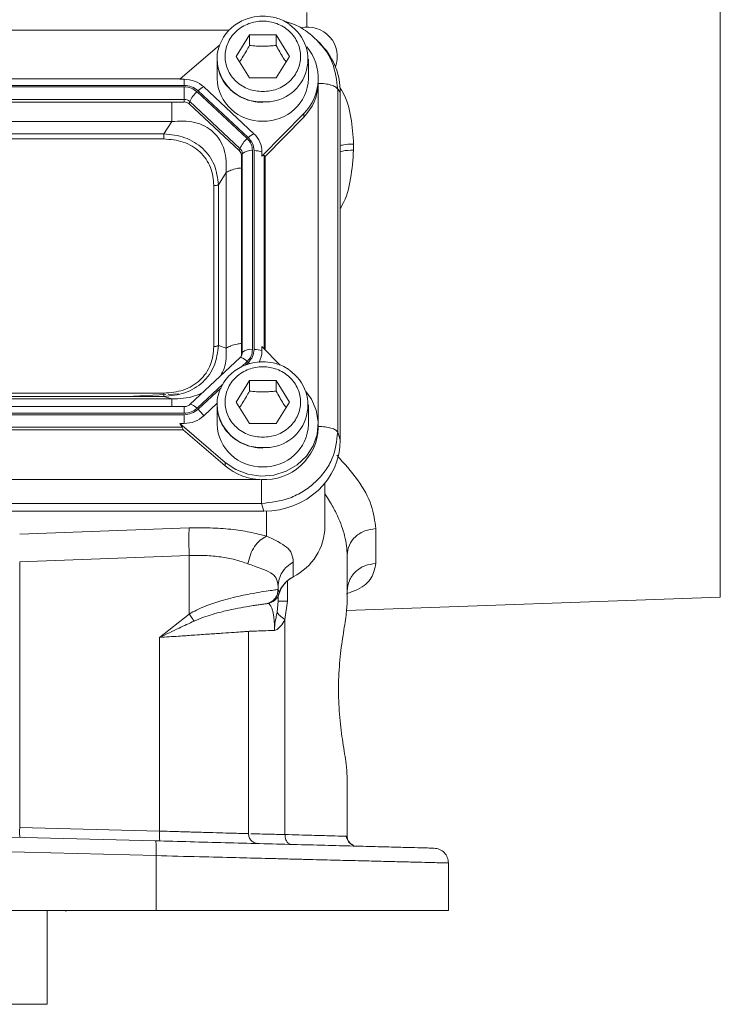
# Model space of a CAD drawing. Header units: inches. Extents: x 0.3 to 33.9, y 0.2 to 21.7.
# Tile 16 of 32: x 12.3 to 15.2, y 7.5 to 11.5. Entities that reach past the tile are written whole.
import ezdxf

# ---------------------------------------------------------------- set-up
doc = ezdxf.new("R2010")
doc.units = ezdxf.units.IN
doc.header["$MEASUREMENT"] = 0

msp = doc.modelspace()

# ---------------------------------------------------------------- linework, layer by layer
at = {"color": 8, "linetype": 'Continuous', "lineweight": 15}
for p, q in [((15.1633, 9.197), (15.1633, 12.1533)), ((13.4875, 11.5665), (13.4875, 11.5073)), ((13.1735, 11.4944), (10.0703, 11.4944)), ((13.5345, 9.9068), (13.5345, 11.2761)), ((13.3156, 10.2033), (13.3156, 10.9869)), ((13.2228, 10.1306), (13.2465, 10.1526)), ((13.2392, 10.1377), (13.2508, 10.1486)), ((13.0432, 9.9628), (13.1474, 10.0601)), ((13.0475, 9.9588), (13.1409, 10.046)), ((12.9909, 9.9426), (12.9909, 9.9696)), ((13.3248, 9.5463), (13.3248, 9.4448)), ((13.4103, 9.2638), (13.4103, 9.1808))]:
    msp.add_line(p, q, dxfattribs=at)
at = {"color": 7, "linetype": 'Continuous', "lineweight": 15}
for p, q in [((13.2017, 11.3884), (13.2557, 11.4757)), ((13.2557, 11.4757), (13.3637, 11.4757)), ((13.2557, 11.4757), (13.2557, 11.4327)), ((13.3637, 11.4757), (13.4177, 11.3884)), ((13.3637, 11.4757), (13.3637, 11.4327)), ((13.5379, 11.4434), (13.5329, 11.4491)), ((13.1362, 11.4354), (12.9731, 11.2958)), ((13.5504, 11.4318), (13.539, 11.4443)), ((13.1247, 11.3769), (13.1248, 11.3835)), ((13.1247, 11.3769), (13.1247, 11.2988)), ((13.2557, 11.3011), (13.2017, 11.3884)), ((13.4177, 11.3884), (13.3637, 11.3011)), ((13.4947, 11.2988), (13.4947, 11.3769)), ((12.9758, 11.2981), (10.2686, 11.2981)), ((12.9731, 11.2958), (12.9909, 11.2958)), ((12.9909, 11.2958), (12.9909, 11.2711)), ((13.3637, 11.3011), (13.2557, 11.3011)), ((13.5347, 11.2845), (13.5347, 11.2988)), ((12.9909, 11.2711), (10.2535, 11.2711)), ((12.9909, 11.2654), (10.2535, 11.2654)), ((12.9909, 11.2143), (12.9909, 11.2654)), ((13.2508, 11.0594), (13.0475, 11.2492)), ((13.2735, 11.0753), (13.0703, 11.2651)), ((13.5346, 11.2792), (13.5347, 11.2845)), ((13.6133, 9.8657), (13.6133, 11.2555)), ((13.6237, 11.2441), (13.6133, 11.2555)), ((12.9909, 11.2143), (10.2535, 11.2143)), ((12.9909, 11.2037), (12.9909, 11.2143)), ((13.2465, 11.0554), (13.0432, 11.2452)), ((13.6237, 9.8349), (13.6237, 11.2441)), ((12.9909, 11.2037), (10.2535, 11.2037)), ((13.0114, 11.1958), (13.0139, 11.2054)), ((13.2147, 11.006), (13.0114, 11.1958)), ((13.2172, 11.0157), (13.0139, 11.2054)), ((13.3064, 10.9846), (13.4756, 11.1569)), ((13.3192, 10.9832), (13.4756, 11.1426)), ((13.4756, 11.1569), (13.4756, 11.1426)), ((12.9408, 11.1247), (10.3036, 11.1247)), ((12.9087, 11.0749), (12.9408, 11.1247)), ((12.9087, 11.0749), (10.3356, 11.0749)), ((12.9087, 11.0542), (10.3356, 11.0542)), ((13.2147, 11.006), (13.2172, 11.0157)), ((13.6775, 11.0333), (13.6775, 11.0088)), ((13.2232, 10.9869), (13.2268, 10.9941)), ((13.2232, 10.1817), (13.2232, 10.9869)), ((13.2268, 10.189), (13.2268, 10.9941)), ((13.2681, 10.2014), (13.2681, 11.0066)), ((13.2742, 10.2014), (13.2742, 11.0066)), ((13.3064, 10.9846), (13.3064, 11.0012)), ((13.3192, 10.9832), (13.3156, 10.9869)), ((13.3192, 10.1997), (13.3192, 10.9832)), ((13.1296, 10.8688), (13.1616, 10.9186)), ((13.1616, 10.207), (13.1616, 10.9186)), ((13.1114, 10.2133), (13.1114, 10.865)), ((13.1296, 10.2171), (13.1296, 10.8688)), ((13.1296, 10.2171), (13.1616, 10.207)), ((13.3064, 10.2127), (13.3064, 10.1961)), ((13.3795, 10.1382), (13.3064, 10.2127)), ((13.2237, 10.1762), (13.2214, 10.1691)), ((13.2236, 10.176), (13.2231, 10.175)), ((13.2232, 10.1817), (13.2268, 10.189)), ((13.2178, 10.1683), (13.0145, 9.9785)), ((13.2017, 9.988), (13.2557, 10.0754)), ((13.2557, 10.0754), (13.3637, 10.0754)), ((13.2557, 10.0754), (13.2557, 10.0324)), ((13.3637, 10.0754), (13.4177, 9.988)), ((13.3637, 10.0754), (13.3637, 10.0324)), ((10.3356, 10.0241), (12.9087, 10.0241)), ((12.9173, 10.0186), (12.7593, 10.0109)), ((12.9696, 10.0212), (12.9267, 10.0191)), ((10.3036, 10.0009), (12.9408, 10.0009)), ((10.3356, 10.0109), (12.9087, 10.0109)), ((12.9087, 10.0109), (12.9408, 10.0009)), ((13.0703, 9.9322), (13.1251, 9.9834)), ((13.1247, 9.9766), (13.1248, 9.9831)), ((13.1247, 9.9766), (13.1247, 9.8985)), ((13.2557, 9.9007), (13.2017, 9.988)), ((13.4177, 9.988), (13.3637, 9.9007)), ((13.4947, 9.8985), (13.4947, 9.9766)), ((12.9909, 9.9696), (10.2535, 9.9696)), ((10.2535, 9.9426), (12.9909, 9.9426)), ((10.2535, 9.9369), (12.9909, 9.9369)), ((12.9909, 9.9369), (12.9909, 9.9015)), ((12.9731, 9.9015), (13.1577, 9.7436)), ((12.9731, 9.9015), (12.9909, 9.9015)), ((13.3637, 9.9007), (13.2557, 9.9007)), ((13.5347, 9.8841), (13.5347, 9.8985)), ((10.2574, 9.8752), (12.987, 9.8752)), ((10.2613, 9.8859), (12.9831, 9.8859)), ((12.987, 9.8752), (12.9831, 9.8859)), ((12.987, 9.8752), (13.1577, 9.7292)), ((13.6237, 9.8349), (13.6133, 9.8657)), ((13.1577, 9.7436), (13.1577, 9.7292)), ((9.9436, 9.6742), (13.3007, 9.6742)), ((13.5617, 9.6603), (13.5617, 9.4845)), ((9.9403, 9.577), (13.3041, 9.577)), ((13.3145, 9.5462), (13.3041, 9.577)), ((9.9299, 9.5462), (13.3145, 9.5462)), ((12.3248, 9.4532), (13.0116, 9.4779)), ((13.7675, 9.4752), (13.7675, 9.3342)), ((12.3248, 9.3413), (13.0116, 9.366)), ((12.3248, 9.3413), (12.3248, 8.2647)), ((13.0116, 9.366), (13.0116, 9.1294)), ((13.4333, 9.3393), (13.4333, 9.2806)), ((13.6517, 9.3683), (13.6517, 9.1764)), ((13.3717, 9.2288), (13.3716, 9.2288)), ((13.3717, 9.2415), (13.3717, 9.2288)), ((13.3717, 9.2288), (13.3768, 9.2151)), ((13.3388, 9.1745), (13.3417, 9.1756)), ((13.3398, 9.1758), (13.34, 9.1758)), ((13.3403, 9.1758), (13.3446, 9.1767)), ((13.364, 9.1992), (13.3632, 9.1992)), ((13.3675, 9.1373), (13.3717, 9.1808)), ((13.3717, 9.2016), (13.3717, 9.1808)), ((13.4103, 9.1808), (13.3996, 9.1067)), ((13.6486, 9.1441), (15.1633, 9.197)), ((13.6518, 9.2143), (13.6517, 9.2142)), ((12.8916, 9.0343), (13.0116, 9.1294)), ((13.3996, 9.1067), (13.3996, 8.2359)), ((13.2517, 8.2395), (13.2517, 9.0591)), ((12.8916, 8.2499), (12.8916, 9.0343)), ((13.6517, 8.229), (13.6517, 8.471)), ((13.6517, 8.4332), (13.6518, 8.433)), ((12.3248, 8.2647), (12.8916, 8.2499)), ((12.8755, 8.2103), (11.6217, 8.2432)), ((13.6517, 8.229), (13.6443, 8.2292)), ((12.8771, 8.1504), (11.6217, 8.1832)), ((12.8771, 8.1504), (12.8771, 7.9287)), ((14.0617, 7.9287), (14.0617, 8.1208)), ((12.8771, 7.9287), (11.6217, 7.9287)), ((12.4367, 7.9287), (12.4367, 7.5482)), ((12.5122, 7.9247), (12.5122, 7.9287)), ((11.3087, 7.5482), (12.4367, 7.5482))]:
    msp.add_line(p, q, dxfattribs=at)
at = {"color": 8, "linetype": 'Continuous', "lineweight": 15, "flags": 128}
for points in [[(13.2508, 10.1486), (13.254, 10.1455), (13.2558, 10.1437)], [(13.0145, 9.9785), (13.0153, 9.979), (13.0175, 9.9793), (13.0204, 9.9787), (13.0241, 9.9771), (13.0283, 9.9747), (13.033, 9.9714), (13.038, 9.9674), (13.0432, 9.9628)]]:
    msp.add_lwpolyline(points, dxfattribs=at)
at = {"color": 7, "linetype": 'Continuous', "lineweight": 15, "flags": 128}
for points in [[(13.1577, 9.7436), (13.2005, 9.7148), (13.2493, 9.6961), (13.3014, 9.6885), (13.354, 9.6925), (13.4041, 9.7078), (13.449, 9.7335), (13.4863, 9.7684), (13.5139, 9.8103), (13.5303, 9.8571), (13.5345, 9.9062), (13.5264, 9.9549), (13.5064, 10.0004), (13.486, 10.029)], [(13.4313, 9.2786), (13.4322, 9.2784), (13.433, 9.279), (13.4333, 9.2806)]]:
    msp.add_lwpolyline(points, dxfattribs=at)
at = {"color": 7, "linetype": 'Continuous', "lineweight": 15}
for centre, radius, start, end in [((13.3208, 11.3755), 0.1716, 266.288, 55.6059), ((13.4917, 11.3873), 0.12, 339.7535, 103.3427), ((13.3341, 11.2987), 0.2003, 314.9375, 40.0165), ((12.9915, 11.1794), 0.1163, 47.4101, 90.3067), ((13.3037, 11.3052), 0.1792, 182.035, 271.8998), ((13.3156, 11.3052), 0.1792, 268.1002, 357.965), ((13.1003, 11.1977), 0.0737, 114.0491, 135.7255), ((13.3316, 11.2859), 0.2031, 315.13, 357.2496), ((12.9911, 11.1806), 0.0338, 47.4101, 90.3067), ((13.1138, 11.1626), 0.1086, 130.5237, 156.7761), ((12.9911, 11.1737), 0.0301, 47.4101, 90.3067), ((13.3171, 10.9728), 0.1086, 130.5237, 156.7761), ((13.3036, 11.008), 0.0737, 114.0491, 135.7255), ((13.205, 11.0005), 0.1014, 0.3768, 47.4752), ((13.1973, 10.994), 0.0294, 0.3768, 47.4752), ((13.197, 10.9867), 0.0262, 0.3768, 47.4752), ((13.2611, 10.955), 0.052, 82.2097, 131.263), ((13.2764, 10.9203), 0.0863, 69.6232, 91.4049), ((13.1976, 10.1818), 0.0256, 330.8804, 359.9097), ((13.2611, 10.1499), 0.052, 82.2097, 131.263), ((13.2764, 10.1151), 0.0863, 69.6232, 91.4049), ((13.2071, 10.1962), 0.0993, 331.5231, 359.8973), ((13.2204, 10.1647), 0.00441, 78.6964, 126.6397), ((13.3208, 9.9751), 0.1716, 266.288, 55.6059), ((12.9451, 9.8482), 0.1508, 33.8558, 47.191), ((12.9915, 10.0178), 0.1163, 269.6933, 312.5899), ((13.3037, 9.9048), 0.1792, 182.035, 271.8998), ((13.3156, 9.9048), 0.1792, 268.1002, 357.965), ((13.3166, 9.892), 0.2182, 266.7037, 357.9341), ((13.3084, 9.9076), 0.2335, 229.8035, 268.1235), ((13.3302, 9.4879), 0.2315, 296.448, 359.1655), ((13.4849, 9.179), 0.1139, 116.9064, 161.5208)]:
    msp.add_arc(centre, radius, start, end, dxfattribs=at)
at = {"color": 8, "linetype": 'Continuous', "lineweight": 15}
for centre, radius, start, end in [((13.3037, 11.3833), 0.1792, 182.035, 271.8998), ((13.198, 10.189), 0.0288, 332.9761, 359.9052), ((13.2024, 10.1126), 0.0596, 42.2429, 71.4611), ((13.3037, 9.9829), 0.1792, 182.035, 271.8998)]:
    msp.add_arc(centre, radius, start, end, dxfattribs=at)
at = {"color": 7, "linetype": 'Continuous', "lineweight": 15}
for centre, major_axis, ratio, start_param, end_param in [((13.3048, 11.2352), (0.313, 0.0656), 0.927683, 6.091166, 6.782759), ((13.2742, 10.9421), (0.0413, 0.0448), 0.170211, 6.275096, 6.798785), ((12.938, 9.9219), (0.0452, -0.0412), 0.184584, 0.341071, 0.86476), ((13.3048, 9.8439), (0.313, -0.0656), 0.927683, 4.934566, 6.475204)]:
    msp.add_ellipse(centre, major_axis=major_axis, ratio=ratio, start_param=start_param, end_param=end_param, dxfattribs=at)
for points, knots in [([(13.3097, 11.5518), (13.2942, 11.5508), (13.2725, 11.5494), (13.242, 11.5402), (13.2172, 11.5294), (13.1901, 11.5117), (13.1655, 11.4882), (13.1447, 11.459), (13.1308, 11.4245), (13.124, 11.3984), (13.1251, 11.3845), (13.1251, 11.3836)], [0, 0, 0, 0, 0.1642087, 0.2301449, 0.3396946, 0.454047, 0.5775638, 0.7080487, 0.8452764, 0.9897133, 1, 1, 1, 1]), ([(13.3097, 11.2456), (13.2904, 11.2475), (13.2608, 11.2504), (13.2252, 11.2682), (13.2007, 11.2867), (13.1809, 11.3095), (13.1624, 11.3428), (13.153, 11.3884), (13.1624, 11.434), (13.1809, 11.4673), (13.2007, 11.4901), (13.2252, 11.5087), (13.2608, 11.5259), (13.3097, 11.5347), (13.3585, 11.5259), (13.3942, 11.5087), (13.4186, 11.4901), (13.4385, 11.4673), (13.457, 11.434), (13.4664, 11.3884), (13.457, 11.3428), (13.4385, 11.3095), (13.4186, 11.2867), (13.3942, 11.2682), (13.3585, 11.2504), (13.3289, 11.2475), (13.3097, 11.2456)], [0, 0, 0, 0, 0.059864, 0.09209, 0.125, 0.15791, 0.190136, 0.25, 0.309864, 0.34209, 0.375, 0.40791, 0.440136, 0.5, 0.559864, 0.59209, 0.625, 0.65791, 0.690136, 0.75, 0.809864, 0.84209, 0.875, 0.90791, 0.940136, 1, 1, 1, 1]), ([(13.4163, 11.5187), (13.4116, 11.5222), (13.3992, 11.5311), (13.3769, 11.5403), (13.3463, 11.5496), (13.3236, 11.551), (13.3097, 11.5518)], [0, 0, 0, 0, 0.156908, 0.405287, 0.634789, 1, 1, 1, 1]), ([(13.5393, 11.4441), (13.5231, 11.4595), (13.491, 11.4901), (13.4415, 11.5186), (13.4089, 11.5274), (13.3979, 11.5303)], [0, 0, 0, 0, 0.401485, 0.798606, 1, 1, 1, 1]), ([(13.2154, 11.3662), (13.2205, 11.3737), (13.2339, 11.3935), (13.2473, 11.4177), (13.2557, 11.4327)], [0, 0, 0, 0, 0.376375, 1, 1, 1, 1]), ([(13.2557, 11.4327), (13.2651, 11.4319), (13.284, 11.4301), (13.3121, 11.4295), (13.3389, 11.4304), (13.3554, 11.432), (13.3637, 11.4327)], [0, 0, 0, 0, 0.264614, 0.534966, 0.765352, 1, 1, 1, 1]), ([(13.3637, 11.4327), (13.3733, 11.4154), (13.3868, 11.3912), (13.4001, 11.3716), (13.4039, 11.3661)], [0, 0, 0, 0, 0.718831, 1, 1, 1, 1]), ([(13.1251, 11.3836), (13.1254, 11.3708), (13.1258, 11.3447), (13.1385, 11.3071), (13.1588, 11.2732), (13.1858, 11.2454), (13.2146, 11.2259), (13.2424, 11.2135), (13.2731, 11.2043), (13.2958, 11.2029), (13.3097, 11.2021)], [0, 0, 0, 0, 0.136015, 0.27556, 0.413871, 0.549006, 0.674802, 0.770607, 0.859131, 1, 1, 1, 1]), ([(13.1616, 10.9186), (13.1617, 10.9495), (13.1618, 10.9953), (13.1373, 11.0495), (13.1105, 11.0829), (13.0753, 11.1075), (13.0188, 11.1288), (12.9722, 11.1264), (12.9408, 11.1247)], [0, 0, 0, 0, 0.257397, 0.381602, 0.5, 0.618394, 0.742603, 1, 1, 1, 1]), ([(13.1296, 10.8688), (13.1265, 10.8956), (13.1218, 10.936), (13.0947, 10.9842), (13.0674, 11.0159), (13.0334, 11.0415), (12.9815, 11.067), (12.9377, 11.0718), (12.9087, 11.0749)], [0, 0, 0, 0, 0.248977, 0.376059, 0.5, 0.623945, 0.751023, 1, 1, 1, 1]), ([(13.1114, 10.865), (13.109, 10.8902), (13.1053, 10.928), (13.0809, 10.973), (13.0558, 11.0023), (13.0244, 11.0258), (12.9762, 11.0486), (12.9357, 11.0519), (12.9087, 11.0542)], [0, 0, 0, 0, 0.250062, 0.376147, 0.5, 0.62379, 0.749938, 1, 1, 1, 1]), ([(12.9087, 10.0109), (12.9377, 10.0135), (12.9815, 10.0174), (13.0334, 10.0425), (13.0674, 10.0679), (13.0947, 10.0997), (13.1218, 10.1484), (13.1265, 10.1897), (13.1296, 10.2171)], [0, 0, 0, 0, 0.248977, 0.376059, 0.5, 0.623945, 0.751023, 1, 1, 1, 1]), ([(12.9087, 10.0241), (12.9357, 10.0263), (12.9762, 10.0297), (13.0244, 10.0525), (13.0558, 10.0759), (13.0809, 10.1053), (13.1053, 10.1503), (13.109, 10.1881), (13.1114, 10.2133)], [0, 0, 0, 0, 0.250062, 0.376147, 0.5, 0.62379, 0.749938, 1, 1, 1, 1]), ([(13.3097, 10.1514), (13.2942, 10.1504), (13.2725, 10.149), (13.242, 10.1398), (13.2172, 10.129), (13.1901, 10.1113), (13.1655, 10.0879), (13.1447, 10.0586), (13.1308, 10.0241), (13.124, 9.998), (13.1251, 9.9842), (13.1251, 9.9833)], [0, 0, 0, 0, 0.164209, 0.230145, 0.339695, 0.454047, 0.577564, 0.708049, 0.845276, 0.989713, 1, 1, 1, 1]), ([(13.4163, 10.1184), (13.4116, 10.1218), (13.3992, 10.1307), (13.3769, 10.1399), (13.3463, 10.1493), (13.3236, 10.1506), (13.3097, 10.1514)], [0, 0, 0, 0, 0.156908, 0.405287, 0.634789, 1, 1, 1, 1]), ([(13.3097, 9.8452), (13.2904, 9.8471), (13.2608, 9.85), (13.2252, 9.8679), (13.2007, 9.8863), (13.1809, 9.9092), (13.1624, 9.9424), (13.153, 9.988), (13.1624, 10.0336), (13.1809, 10.0669), (13.2007, 10.0898), (13.2252, 10.1083), (13.2608, 10.1256), (13.3097, 10.1343), (13.3585, 10.1256), (13.3942, 10.1083), (13.4186, 10.0898), (13.4385, 10.0669), (13.457, 10.0336), (13.4664, 9.988), (13.457, 9.9424), (13.4385, 9.9092), (13.4186, 9.8863), (13.3942, 9.8679), (13.3585, 9.85), (13.3289, 9.8471), (13.3097, 9.8452)], [0, 0, 0, 0, 0.059864, 0.09209, 0.125, 0.15791, 0.190136, 0.25, 0.309864, 0.34209, 0.375, 0.40791, 0.440136, 0.5, 0.559864, 0.59209, 0.625, 0.65791, 0.690136, 0.75, 0.809864, 0.84209, 0.875, 0.90791, 0.940136, 1, 1, 1, 1]), ([(13.2154, 9.9658), (13.2205, 9.9733), (13.2339, 9.9931), (13.2473, 10.0173), (13.2557, 10.0324)], [0, 0, 0, 0, 0.376375, 1, 1, 1, 1]), ([(13.2557, 10.0324), (13.2651, 10.0315), (13.284, 10.0297), (13.3121, 10.0291), (13.3389, 10.03), (13.3554, 10.0316), (13.3637, 10.0324)], [0, 0, 0, 0, 0.264614, 0.534966, 0.765352, 1, 1, 1, 1]), ([(13.3637, 10.0324), (13.3733, 10.015), (13.3868, 9.9908), (13.4001, 9.9712), (13.4039, 9.9657)], [0, 0, 0, 0, 0.718831, 1, 1, 1, 1]), ([(13.0144, 9.9785), (13.0143, 9.9783), (13.0128, 9.9765), (13.0086, 9.974), (13.0023, 9.9711), (12.9962, 9.9697), (12.9922, 9.9696), (12.9909, 9.9696)], [0, 0, 0, 0, 0.032117, 0.319525, 0.567064, 0.852731, 1, 1, 1, 1]), ([(13.1251, 9.9833), (13.1254, 9.9704), (13.1258, 9.9443), (13.1385, 9.9068), (13.1588, 9.8728), (13.1858, 9.845), (13.2146, 9.8255), (13.2424, 9.8131), (13.2731, 9.8039), (13.2958, 9.8026), (13.3097, 9.8017)], [0, 0, 0, 0, 0.136015, 0.27556, 0.413871, 0.549006, 0.674802, 0.770607, 0.859131, 1, 1, 1, 1]), ([(13.3041, 9.577), (13.343, 9.5816), (13.4032, 9.5887), (13.475, 9.6254), (13.5239, 9.6625), (13.5635, 9.708), (13.6022, 9.7745), (13.6089, 9.8298), (13.6133, 9.8657)], [0, 0, 0, 0, 0.240418, 0.371173, 0.5, 0.62883, 0.759582, 1, 1, 1, 1]), ([(13.0116, 9.4779), (13.0402, 9.4784), (13.0978, 9.4794), (13.1809, 9.4733), (13.2587, 9.4623), (13.3028, 9.4506), (13.3248, 9.4448)], [0, 0, 0, 0, 0.246357, 0.496982, 0.74919, 1, 1, 1, 1]), ([(13.3248, 9.4448), (13.316, 9.44), (13.2985, 9.4303), (13.2758, 9.4034), (13.258, 9.3701), (13.2524, 9.3453), (13.2496, 9.3329)], [0, 0, 0, 0, 0.250078, 0.5, 0.749922, 1, 1, 1, 1]), ([(13.3248, 9.4448), (13.3411, 9.4372), (13.3748, 9.4217), (13.4082, 9.4007), (13.4296, 9.3748), (13.4321, 9.3512), (13.4333, 9.3393)], [0, 0, 0, 0, 0.231703, 0.477108, 0.735841, 1, 1, 1, 1]), ([(13.0116, 9.366), (13.0334, 9.3665), (13.0773, 9.3675), (13.14, 9.3615), (13.1992, 9.3505), (13.2326, 9.3388), (13.2496, 9.3329)], [0, 0, 0, 0, 0.246401, 0.494831, 0.742054, 1, 1, 1, 1]), ([(13.2496, 9.3329), (13.2678, 9.3263), (13.3043, 9.3131), (13.3429, 9.2975), (13.3675, 9.2761), (13.3703, 9.2531), (13.3717, 9.2415)], [0, 0, 0, 0, 0.248047, 0.495522, 0.745376, 1, 1, 1, 1]), ([(13.3724, 9.2011), (13.3728, 9.2041), (13.3743, 9.2168), (13.3853, 9.2377), (13.4044, 9.2618), (13.4223, 9.273), (13.4312, 9.2786)], [0, 0, 0, 0, 0.090596, 0.392503, 0.695609, 1, 1, 1, 1]), ([(13.0116, 9.1294), (13.0214, 9.1349), (13.042, 9.1465), (13.0742, 9.1603), (13.1074, 9.1726), (13.1428, 9.1838), (13.1812, 9.1941), (13.2214, 9.2035), (13.264, 9.212), (13.3064, 9.2193), (13.3419, 9.2246), (13.3659, 9.2279), (13.3697, 9.2285), (13.3716, 9.2288)], [0, 0, 0, 0, 0.057943, 0.121676, 0.181869, 0.245539, 0.324126, 0.407799, 0.496719, 0.616055, 0.745644, 0.871475, 1, 1, 1, 1]), ([(13.3716, 9.2288), (13.3711, 9.2226), (13.3699, 9.2103), (13.3613, 9.1937), (13.3485, 9.18), (13.3373, 9.1748), (13.3316, 9.1722)], [0, 0, 0, 0, 0.250069, 0.5, 0.749931, 1, 1, 1, 1]), ([(13.3417, 9.1755), (13.3462, 9.1776), (13.3551, 9.1816), (13.3655, 9.1913), (13.3731, 9.2025), (13.3756, 9.2109), (13.3768, 9.2151)], [0, 0, 0, 0, 0.247504, 0.496836, 0.74808, 1, 1, 1, 1]), ([(13.6517, 8.471), (13.6506, 8.4869), (13.6483, 8.5222), (13.6339, 8.6052), (13.6204, 8.708), (13.6146, 8.8195), (13.6197, 8.9314), (13.6326, 9.0333), (13.6476, 9.1203), (13.6503, 9.1576), (13.6517, 9.1764)], [0, 0, 0, 0, 0.110544, 0.244361, 0.370126, 0.495432, 0.620731, 0.746457, 0.872804, 1, 1, 1, 1]), ([(13.3316, 9.1722), (13.3312, 9.1721), (13.3303, 9.172), (13.3254, 9.1713), (13.3184, 9.1703), (13.3074, 9.1686), (13.2917, 9.1666), (13.2698, 9.1637), (13.2396, 9.1585), (13.1984, 9.1504), (13.1508, 9.1407), (13.1074, 9.1285), (13.0689, 9.1167), (13.044, 9.1062), (13.0314, 9.1008)], [0, 0, 0, 0, 0.068913, 0.124481, 0.186846, 0.249315, 0.332738, 0.411742, 0.50029, 0.626277, 0.752378, 0.838737, 0.918214, 1, 1, 1, 1]), ([(13.3317, 9.1722), (13.334, 9.1718), (13.3369, 9.1712), (13.3475, 9.1503), (13.3521, 9.1329), (13.355, 9.1129), (13.3564, 9.0967), (13.3572, 9.0801), (13.3573, 9.0687), (13.3573, 9.0631)], [0, 0, 0, 0, 0.489548, 0.629867, 0.776228, 0.84073, 0.898068, 0.95034, 1, 1, 1, 1]), ([(13.3377, 9.1742), (13.3379, 9.1742), (13.3382, 9.1744), (13.3386, 9.1745), (13.3388, 9.1745)], [0, 0, 0, 0, 0.499759, 1, 1, 1, 1]), ([(13.3573, 9.0631), (13.3573, 9.0649), (13.3573, 9.0673), (13.3575, 9.0733), (13.3586, 9.0888), (13.3628, 9.1114), (13.3661, 9.1296), (13.3675, 9.1373)], [0, 0, 0, 0, 0.068021, 0.094034, 0.236025, 0.674533, 1, 1, 1, 1]), ([(13.3675, 9.1373), (13.3705, 9.1326), (13.3764, 9.1232), (13.3918, 9.1122), (13.3996, 9.1067)], [0, 0, 0, 0, 0.499997, 1, 1, 1, 1]), ([(12.8916, 9.0343), (12.9179, 9.0471), (12.9647, 9.0698), (13.0111, 9.0914), (13.0314, 9.1008)], [0, 0, 0, 0, 0.564468, 1, 1, 1, 1]), ([(13.3996, 9.1067), (13.394, 9.0972), (13.3855, 9.0825), (13.3725, 9.0706), (13.3641, 9.065), (13.3596, 9.0638), (13.3573, 9.0631)], [0, 0, 0, 0, 0.4710394, 0.7259452, 0.8603015, 1, 1, 1, 1]), ([(13.2517, 9.0591), (13.2505, 9.059), (13.248, 9.0588), (13.2277, 9.0574), (13.195, 9.0552), (13.1573, 9.0526), (13.1222, 9.0502), (13.0936, 9.0482), (13.0614, 9.046), (13.02, 9.0431), (12.9637, 9.0392), (12.9176, 9.0361), (12.8916, 9.0343)], [0, 0, 0, 0, 0.120065, 0.243321, 0.369788, 0.49948, 0.559839, 0.623234, 0.689668, 0.759139, 0.864253, 1, 1, 1, 1]), ([(13.2517, 9.0591), (13.2529, 9.0592), (13.2554, 9.0593), (13.2761, 9.0601), (13.3086, 9.0613), (13.3409, 9.0625), (13.3573, 9.0631)], [0, 0, 0, 0, 0.241763, 0.489012, 0.741755, 1, 1, 1, 1]), ([(12.8916, 8.2499), (12.9053, 8.2495), (12.9313, 8.2487), (12.9675, 8.2477), (12.9986, 8.2468), (13.0415, 8.2455), (13.0932, 8.244), (13.1498, 8.2424), (13.195, 8.2411), (13.2277, 8.2402), (13.248, 8.2396), (13.2505, 8.2395), (13.2517, 8.2395)], [0, 0, 0, 0, 0.0717353, 0.1358021, 0.1921982, 0.2409216, 0.3765801, 0.5001867, 0.6299126, 0.7564552, 0.8798169, 1, 1, 1, 1]), ([(13.4251, 8.1959), (13.4217, 8.1966), (13.4148, 8.198), (13.4063, 8.2072), (13.4006, 8.2204), (13.3999, 8.2308), (13.3996, 8.2359)], [0, 0, 0, 0, 0.250172, 0.500004, 0.749835, 1, 1, 1, 1]), ([(13.6767, 8.1919), (13.6696, 8.1962), (13.6551, 8.2049), (13.65, 8.221), (13.6474, 8.2291)], [0, 0, 0, 0, 0.49419, 1, 1, 1, 1]), ([(13.6762, 8.1922), (13.676, 8.1922), (13.6708, 8.1934), (13.6625, 8.2008), (13.6534, 8.2134), (13.6523, 8.2238), (13.6517, 8.229)], [0, 0, 0, 0, 0.011896, 0.341264, 0.670632, 1, 1, 1, 1]), ([(12.8755, 8.2103), (12.9224, 8.2091), (13.0174, 8.2066), (13.1587, 8.2029), (13.2991, 8.1992), (13.4352, 8.1957), (13.5632, 8.1923), (13.679, 8.1893), (13.7797, 8.1867), (13.8629, 8.1845), (13.9271, 8.1828), (13.9715, 8.1816), (13.9984, 8.1809), (14.0016, 8.1808), (14.0033, 8.1808)], [0, 0, 0, 0, 0.0780345, 0.1583142, 0.2407101, 0.326281, 0.4127917, 0.5000535, 0.5873012, 0.6738003, 0.7593637, 0.8417273, 0.9219869, 1, 1, 1, 1]), ([(14.0617, 8.1208), (14.0577, 8.1209), (14.0496, 8.1211), (13.9942, 8.1225), (13.9303, 8.1241), (13.8707, 8.1256), (13.8004, 8.1273), (13.7328, 8.129), (13.6726, 8.1305), (13.6231, 8.1318), (13.5699, 8.1331), (13.5128, 8.1345), (13.4518, 8.136), (13.3871, 8.1376), (13.304, 8.1397), (13.1936, 8.1425), (13.046, 8.1462), (12.9363, 8.1489), (12.8771, 8.1504)], [0, 0, 0, 0, 0.120113, 0.243403, 0.306312, 0.370018, 0.434521, 0.499823, 0.533929, 0.569023, 0.605105, 0.642174, 0.680232, 0.719276, 0.759309, 0.825921, 0.906154, 1, 1, 1, 1])]:
    msp.add_open_spline(points, degree=3, knots=knots, dxfattribs=at)
at = {"color": 8, "linetype": 'Continuous', "lineweight": 15}
for points, knots in [([(13.6133, 11.2555), (13.6088, 11.2923), (13.6018, 11.349), (13.5682, 11.4107), (13.5461, 11.4345), (13.5379, 11.4434)], [0, 0, 0, 0, 0.535498, 0.826735, 1, 1, 1, 1]), ([(13.6775, 11.0333), (13.6751, 11.069), (13.6702, 11.1405), (13.6491, 11.2206), (13.6244, 11.2584), (13.6201, 11.265)], [0, 0, 0, 0, 0.452119, 0.904861, 1, 1, 1, 1]), ([(12.9408, 11.1247), (12.9408, 11.1334), (12.9408, 11.1507), (12.9408, 11.1784), (12.9408, 11.1963), (12.9408, 11.2037)], [0, 0, 0, 0, 0.368964, 0.737928, 1, 1, 1, 1]), ([(13.6237, 11.0271), (13.6267, 11.0279), (13.642, 11.0322), (13.6617, 11.0328), (13.6775, 11.0333)], [0, 0, 0, 0, 0.196962, 1, 1, 1, 1]), ([(13.6775, 11.0088), (13.6747, 10.9703), (13.6691, 10.8933), (13.6481, 10.8132), (13.626, 10.7761), (13.6237, 10.7722)], [0, 0, 0, 0, 0.471233, 0.943448, 1, 1, 1, 1]), ([(13.6775, 11.0088), (13.6617, 11.0083), (13.642, 11.0077), (13.6267, 11.0033), (13.6237, 11.0025)], [0, 0, 0, 0, 0.803038, 1, 1, 1, 1]), ([(13.1616, 10.9186), (13.1676, 10.9217), (13.1795, 10.9278), (13.2014, 10.9341), (13.2172, 10.9361), (13.2232, 10.9369)], [0, 0, 0, 0, 0.383142, 0.766285, 1, 1, 1, 1]), ([(13.1616, 10.207), (13.1676, 10.2101), (13.1795, 10.2163), (13.2014, 10.2225), (13.2172, 10.2246), (13.2232, 10.2254)], [0, 0, 0, 0, 0.383142, 0.766285, 1, 1, 1, 1]), ([(13.1391, 10.0948), (13.1444, 10.1047), (13.1633, 10.1403), (13.1623, 10.179), (13.1616, 10.207)], [0, 0, 0, 0, 0.276861, 1, 1, 1, 1]), ([(12.9408, 10.0009), (12.9725, 10.0018), (13.0164, 10.0031), (13.0555, 10.0217), (13.0664, 10.0269)], [0, 0, 0, 0, 0.723141, 1, 1, 1, 1]), ([(12.9408, 10.0009), (12.9408, 9.9983), (12.9408, 9.9933), (12.9408, 9.9814), (12.9408, 9.9716), (12.9408, 9.9696)], [0, 0, 0, 0, 0.441544, 0.883087, 1, 1, 1, 1]), ([(13.6096, 9.7728), (13.6395, 9.7395), (13.7008, 9.6711), (13.7562, 9.5688), (13.7638, 9.5062), (13.7675, 9.4752)], [0, 0, 0, 0, 0.324959, 0.666617, 1, 1, 1, 1]), ([(13.5617, 9.6157), (13.5653, 9.6104), (13.5748, 9.5965), (13.5923, 9.5667), (13.6123, 9.5285), (13.6298, 9.4857), (13.6423, 9.4451), (13.6502, 9.4058), (13.6512, 9.3806), (13.6517, 9.3683)], [0, 0, 0, 0, 0.0609602, 0.1616702, 0.3463135, 0.5089507, 0.6704859, 0.8400907, 1, 1, 1, 1]), ([(13.7675, 9.3342), (13.7637, 9.3141), (13.7561, 9.274), (13.712, 9.234), (13.6646, 9.2171), (13.649, 9.2116)], [0, 0, 0, 0, 0.405038, 0.80437, 1, 1, 1, 1]), ([(13.3996, 8.2359), (13.3768, 8.2365), (13.3318, 8.2375), (13.2846, 8.2386), (13.2685, 8.239), (13.2606, 8.2392)], [0, 0, 0, 0, 0.343817, 0.677149, 1, 1, 1, 1]), ([(13.6443, 8.2292), (13.6422, 8.2292), (13.6363, 8.2294), (13.5903, 8.2307), (13.5127, 8.2328), (13.4379, 8.2349), (13.3996, 8.2359)], [0, 0, 0, 0, 0.1535641, 0.4371055, 0.7112693, 1, 1, 1, 1])]:
    msp.add_open_spline(points, degree=3, knots=knots, dxfattribs=at)
at = {"color": 7, "linetype": 'Continuous', "lineweight": 15}
for points in [[(12.9909, 11.2711), (13.0015, 11.2701), (13.0227, 11.268), (13.0392, 11.2555), (13.0475, 11.2492)], [(12.9909, 11.2654), (13.0007, 11.2645), (13.0203, 11.2626), (13.0356, 11.251), (13.0432, 11.2452)], [(13.6133, 11.2555), (13.6107, 11.2588), (13.6057, 11.2652), (13.5869, 11.2729), (13.5625, 11.2782), (13.5439, 11.2789), (13.5346, 11.2792)], [(12.9087, 11.0542), (12.9087, 11.056), (12.9087, 11.0595), (12.9087, 11.065), (12.9087, 11.0704), (12.9087, 11.0734), (12.9087, 11.0749)], [(13.2465, 11.0554), (13.2527, 11.0483), (13.2651, 11.034), (13.2671, 11.0157), (13.2681, 11.0066)], [(13.2508, 11.0594), (13.2575, 11.0517), (13.271, 11.0363), (13.2732, 11.0165), (13.2742, 11.0066)], [(13.1114, 10.865), (13.1132, 10.8651), (13.1169, 10.8652), (13.122, 10.866), (13.1265, 10.8671), (13.1285, 10.8682), (13.1296, 10.8688)], [(13.1114, 10.2133), (13.1132, 10.2133), (13.1169, 10.2134), (13.122, 10.2142), (13.1265, 10.2154), (13.1285, 10.2165), (13.1296, 10.2171)], [(13.2681, 10.2014), (13.2671, 10.1923), (13.2651, 10.174), (13.2527, 10.1598), (13.2465, 10.1526)], [(13.2742, 10.2014), (13.2732, 10.1915), (13.271, 10.1717), (13.2575, 10.1563), (13.2508, 10.1486)], [(12.9087, 10.0241), (12.9087, 10.0224), (12.9087, 10.0191), (12.9087, 10.0151), (12.9087, 10.0122), (12.9087, 10.0113), (12.9087, 10.0109)], [(13.0432, 9.9628), (13.0356, 9.957), (13.0203, 9.9455), (13.0007, 9.9436), (12.9909, 9.9426)], [(13.0475, 9.9588), (13.0392, 9.9525), (13.0227, 9.94), (13.0015, 9.9379), (12.9909, 9.9369)], [(13.5346, 9.8894), (13.5439, 9.889), (13.5625, 9.8883), (13.5869, 9.883), (13.6057, 9.8754), (13.6107, 9.8689), (13.6133, 9.8657)], [(13.3041, 9.577), (13.3041, 9.5826), (13.3041, 9.5938), (13.3041, 9.619), (13.3041, 9.647), (13.3041, 9.6651), (13.3041, 9.6741)], [(13.0116, 9.4779), (13.0112, 9.4726), (13.0104, 9.462), (13.0101, 9.4348), (13.0104, 9.4021), (13.0112, 9.3781), (13.0116, 9.366)], [(13.6517, 9.3683), (13.6534, 9.382), (13.6569, 9.4094), (13.6834, 9.4443), (13.7216, 9.4692), (13.7522, 9.4732), (13.7675, 9.4752)], [(13.4333, 9.3393), (13.4244, 9.3338), (13.4066, 9.3229), (13.3872, 9.2988), (13.3741, 9.2712), (13.3725, 9.2514), (13.3717, 9.2415)], [(13.7675, 9.3342), (13.7522, 9.3321), (13.7216, 9.3279), (13.6834, 9.3017), (13.6569, 9.265), (13.6534, 9.2361), (13.6517, 9.2217)], [(13.3717, 9.2288), (13.3711, 9.2227), (13.37, 9.2103), (13.3614, 9.1937), (13.3486, 9.18), (13.3373, 9.1748), (13.3317, 9.1722)], [(13.3717, 9.1808), (13.3722, 9.1808), (13.3732, 9.1808), (13.3811, 9.1808), (13.3931, 9.1808), (13.4046, 9.1808), (13.4103, 9.1808)], [(13.0116, 9.1294), (13.0152, 9.1243), (13.0225, 9.114), (13.0284, 9.1052), (13.0314, 9.1008)], [(12.3248, 8.2647), (12.3247, 8.2595), (12.3245, 8.249), (12.3246, 8.2358), (12.325, 8.2266), (12.3256, 8.2253), (12.3258, 8.2247)], [(12.8926, 8.2099), (12.8924, 8.2105), (12.8918, 8.2117), (12.8914, 8.221), (12.8913, 8.2342), (12.8915, 8.2446), (12.8916, 8.2499)], [(13.2906, 8.1995), (13.2855, 8.2002), (13.2752, 8.2016), (13.2624, 8.2109), (13.2534, 8.224), (13.2523, 8.2343), (13.2517, 8.2395)], [(12.8771, 8.1504), (12.8773, 8.1582), (12.8776, 8.1739), (12.8774, 8.1937), (12.8767, 8.2076), (12.8759, 8.2094), (12.8755, 8.2103)], [(14.0033, 8.1808), (14.011, 8.1797), (14.0264, 8.1776), (14.0456, 8.1636), (14.0591, 8.144), (14.0608, 8.1286), (14.0617, 8.1208)], [(14.0617, 7.9287), (14.0573, 7.9287), (14.0487, 7.9287), (13.9792, 7.9287), (13.8709, 7.9287), (13.7238, 7.9287), (13.5442, 7.9287), (13.3381, 7.9287), (13.1134, 7.9287), (12.9559, 7.9287), (12.8771, 7.9287)]]:
    msp.add_open_spline(points, degree=3, dxfattribs=at)

doc.saveas('drawing.dxf')
